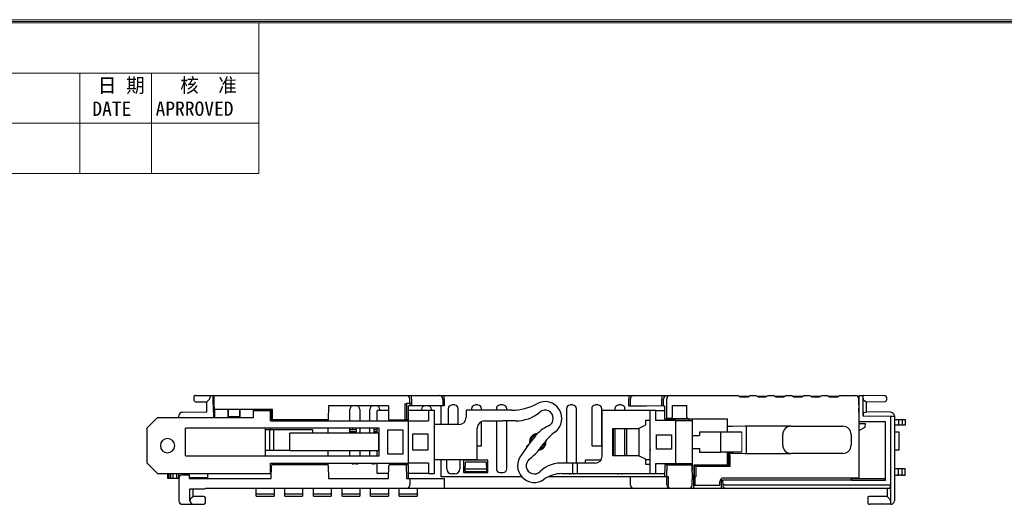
# Model space of a CAD drawing. Header units: millimetres. Extents: x 0 to 427, y 0 to 299.
# Tile 19 of 25: x 71 to 209, y 227 to 295. Entities that reach past the tile are written whole.
import ezdxf
from ezdxf.enums import TextEntityAlignment as Align

# ---------------------------------------------------------------- set-up
doc = ezdxf.new("R2010")
doc.units = ezdxf.units.MM
doc.header["$LTSCALE"] = 23.1
doc.header["$MEASUREMENT"] = 0
doc.layers.get('0').update_dxf_attribs({"lineweight": 18})
doc.layers.add('Layer0000', color=7, linetype='Continuous', lineweight=25)
doc.layers.add('细实线层', color=7, linetype='Continuous', lineweight=18)
doc.styles.add('鸿蒙CAD', font='txt')

# ---------------------------------------------------------------- blocks, each defined once
blk = doc.blocks.new('Plastic_A3')
at = {"layer": '细实线层'}
for p, q in [((229.71, 629.56), (648.26, 629.56)), ((229.93, 629.33), (648.03, 629.33)), ((230.16, 629.11), (647.81, 629.11)), ((330.16, 608.11), (330.16, 629.11)), ((230.16, 622.11), (330.16, 622.11)), ((305.16, 608.11), (305.16, 622.11)), ((315.16, 608.11), (315.16, 622.11)), ((230.16, 615.11), (330.16, 615.11)), ((230.16, 608.11), (330.16, 608.11))]:
    blk.add_line(p, q, dxfattribs=at)
at = {"layer": '细实线层', "style": '鸿蒙CAD'}
for s, p in [('DATE', (306.89, 616.13)), ('APRROVED', (315.73, 616.14))]:
    blk.add_text(s, height=2, dxfattribs=at).set_placement(p)
at = {"layer": '细实线层', "char_height": 2, "attachment_point": 7, "style": '鸿蒙CAD'}
for s, insert, width in [('日 期', (307.65, 619.17), 8.6607), ('核  准', (319.16, 619.18), 11.9152)]:
    blk.add_mtext(s, dxfattribs=dict(at, insert=insert, width=width))
at = {"layer": '细实线层', "style": '鸿蒙CAD'}
for tag, p in [('V1.0', (231.67, 610.16)), ('XXXN', (538.26, 343))]:
    blk.add_attdef(tag, p, '', height=2.5, dxfattribs=at)
for tag, height, p in [('XXXE', 2.5, (540.24, 365.07)), ('XXXC', 2.5, (573.27, 365.07)), ('XXXA', 2.5, (624.03, 365.07)), ('XXXG', 2.5, (497.76, 358.07)), ('XXXD', 2.5, (573.27, 358.07)), ('XXXB', 2.5, (624.03, 358.07)), ('mm', 2.5, (540.24, 358.07)), ('XXXK', 2, (514.01, 357.04)), ('XXXM', 2.5, (501.13, 341.19))]:
    blk.add_attdef(tag, text='', height=height, dxfattribs=at).set_placement(p, align=Align.CENTER)
blk.add_attdef('XXXJ', text='', height=2.5, dxfattribs=at).set_placement((503.31, 352.09), align=Align.MIDDLE_RIGHT)

msp = doc.modelspace()

# ---------------------------------------------------------------- linework, layer by layer
msp.add_line((172.283, 237.504), (172.283, 234.704))
at = {"layer": 'Layer0000', "color": 7, "linetype": 'Continuous', "lineweight": 25}
for p, q in [((95.688, 242.39), (95.688, 241.945)), ((95.884, 242.59), (95.872, 242.589)), ((95.934, 242.59), (95.884, 242.59)), ((95.934, 242.59), (97.486, 242.617)), ((97.488, 242.617), (97.598, 242.617)), ((97.598, 242.617), (98.021, 242.617)), ((97.942, 242.418), (97.941, 242.349)), ((98.021, 242.617), (98.4, 242.617)), ((98.409, 240.317), (98.398, 242.417)), ((98.4, 242.617), (98.488, 242.617)), ((98.488, 242.62), (99.055, 242.62)), ((98.488, 242.617), (98.504, 239.554)), ((99.055, 242.617), (124.939, 242.617)), ((124.939, 242.617), (125.384, 242.617)), ((125.384, 242.617), (126.084, 242.617)), ((126.084, 242.617), (129.988, 242.617)), ((126.084, 242.12), (126.084, 242.617)), ((129.988, 242.617), (130.488, 242.617)), ((129.996, 242.617), (129.988, 242.617)), ((130.488, 242.617), (130.688, 242.617)), ((130.688, 242.617), (156.488, 242.617)), ((130.688, 242.117), (130.688, 242.617)), ((156.488, 242.617), (157.188, 242.617)), ((156.488, 242.617), (156.488, 242.117)), ((157.188, 242.617), (161.091, 242.617)), ((161.091, 242.617), (161.791, 242.617)), ((161.091, 242.617), (161.091, 242.117)), ((161.791, 242.617), (161.818, 242.617)), ((161.818, 242.617), (162.233, 242.617)), ((162.233, 242.617), (171.738, 242.617)), ((171.738, 242.617), (172.038, 242.417)), ((173.217, 242.47), (171.958, 242.47)), ((172.038, 242.417), (173.138, 242.417)), ((173.138, 242.417), (173.438, 242.617)), ((173.438, 242.617), (174.238, 242.617)), ((174.238, 242.617), (174.538, 242.417)), ((175.717, 242.47), (174.458, 242.47)), ((174.538, 242.417), (175.638, 242.417)), ((175.638, 242.417), (175.938, 242.617)), ((175.938, 242.617), (176.738, 242.617)), ((176.738, 242.617), (177.038, 242.417)), ((178.213, 242.47), (176.962, 242.47)), ((177.038, 242.417), (178.138, 242.417)), ((178.138, 242.417), (178.438, 242.617)), ((178.438, 242.617), (179.238, 242.617)), ((179.238, 242.617), (179.538, 242.417)), ((180.713, 242.47), (179.462, 242.47)), ((179.538, 242.417), (180.638, 242.417)), ((180.638, 242.417), (180.938, 242.617)), ((180.938, 242.617), (181.738, 242.617)), ((181.738, 242.617), (182.038, 242.417)), ((183.213, 242.47), (181.962, 242.47)), ((182.038, 242.417), (183.138, 242.417)), ((183.138, 242.417), (183.438, 242.617)), ((183.438, 242.617), (184.238, 242.617)), ((184.238, 242.617), (184.538, 242.417)), ((185.713, 242.47), (184.458, 242.47)), ((184.538, 242.417), (185.638, 242.417)), ((185.638, 242.417), (185.938, 242.617)), ((185.938, 242.617), (188.14, 242.617)), ((188.687, 242.47), (188.497, 242.47)), ((188.668, 238.902), (188.688, 242.617)), ((188.688, 242.617), (189.238, 242.617)), ((189.209, 242.53), (189.237, 242.531)), ((189.237, 242.531), (189.238, 242.617)), ((192.244, 242.565), (189.238, 242.617)), ((189.238, 242.199), (189.238, 242.33)), ((192.244, 242.565), (192.291, 242.564)), ((192.488, 242.364), (192.488, 241.963)), ((95.92, 241.745), (97.488, 241.717)), ((97.488, 241.755), (97.53, 241.759)), ((97.488, 240.317), (97.488, 241.755)), ((97.895, 242.124), (97.53, 241.759)), ((114.488, 241.167), (114.477, 239.217)), ((122.891, 241.167), (114.488, 241.167)), ((122.891, 241.167), (122.901, 239.217)), ((125.199, 239.217), (125.21, 241.467)), ((125.408, 241.467), (125.398, 239.217)), ((125.884, 241.467), (125.408, 241.467)), ((125.689, 239.217), (125.7, 241.167)), ((125.883, 241.167), (125.7, 241.167)), ((125.886, 241.167), (125.883, 241.167)), ((125.888, 241.467), (125.884, 242.12)), ((125.888, 241.467), (125.884, 241.467)), ((125.888, 241.467), (125.886, 241.167)), ((126.086, 241.167), (125.886, 241.167)), ((126.088, 241.467), (125.888, 241.467)), ((126.084, 242.12), (126.088, 241.467)), ((126.088, 241.467), (126.086, 241.167)), ((130.182, 241.167), (126.086, 241.167)), ((130.288, 241.167), (130.182, 241.167)), ((130.238, 238.554), (130.238, 241.167)), ((130.488, 241.167), (130.288, 241.167)), ((130.488, 242.117), (130.488, 241.167)), ((130.688, 241.167), (130.488, 241.167)), ((130.688, 242.117), (130.688, 241.167)), ((131.738, 241.317), (131.738, 241.267)), ((132.138, 241.317), (131.738, 241.317)), ((132.138, 241.267), (132.138, 241.317)), ((134.988, 241.317), (134.988, 241.267)), ((135.388, 241.317), (134.988, 241.317)), ((135.388, 241.267), (135.388, 241.317)), ((138.463, 241.317), (138.463, 241.267)), ((138.913, 241.317), (138.463, 241.317)), ((138.913, 241.267), (138.913, 241.317)), ((148.263, 241.317), (148.263, 241.267)), ((148.663, 241.317), (148.263, 241.317)), ((148.663, 241.267), (148.663, 241.317)), ((151.788, 241.317), (151.788, 241.267)), ((152.188, 241.317), (151.788, 241.317)), ((152.188, 241.267), (152.188, 241.317)), ((155.038, 241.317), (155.038, 241.267)), ((155.438, 241.317), (155.038, 241.317)), ((155.438, 241.267), (155.438, 241.317)), ((156.488, 241.125), (156.488, 242.117)), ((156.688, 241.126), (156.488, 241.125)), ((156.688, 241.126), (156.688, 242.117)), ((156.888, 241.126), (156.688, 241.126)), ((158.938, 241.133), (156.888, 241.126)), ((161.091, 241.141), (158.938, 241.133)), ((161.091, 241.141), (161.091, 242.117)), ((161.291, 241.142), (161.091, 241.141)), ((161.291, 241.142), (161.318, 241.142)), ((161.318, 241.142), (161.318, 242.117)), ((161.318, 241.142), (161.462, 241.142)), ((161.462, 241.142), (161.462, 239.347)), ((161.767, 239.394), (161.767, 242.117)), ((162.557, 241.195), (164.566, 241.195)), ((162.557, 241.195), (162.557, 239.593)), ((164.566, 239.593), (164.566, 241.195)), ((188.644, 241.317), (188.627, 231.092)), ((188.644, 241.317), (188.64, 242.119)), ((188.645, 241.237), (188.644, 241.32)), ((189.238, 239.743), (189.238, 242.199)), ((189.273, 241.993), (189.645, 241.745)), ((189.645, 241.745), (189.65, 241.716)), ((189.65, 241.716), (192.242, 241.762)), ((189.688, 240.317), (189.688, 241.717)), ((90.6, 239.554), (89.1, 238.054)), ((90.6, 239.554), (104, 239.554)), ((93.588, 239.758), (93.588, 239.761)), ((93.588, 239.554), (93.588, 239.758)), ((94.079, 240.258), (97.488, 240.317)), ((98.409, 240.317), (98.48, 240.317)), ((98.484, 239.554), (98.48, 240.317)), ((98.553, 239.619), (98.523, 239.619)), ((100.403, 240.667), (98.548, 240.667)), ((98.548, 240.667), (98.554, 239.554)), ((102.174, 240.667), (100.403, 240.667)), ((100.474, 239.554), (100.474, 240.667)), ((100.488, 240.667), (100.488, 239.554)), ((102.089, 239.616), (100.488, 239.616)), ((102.089, 239.554), (102.088, 240.667)), ((102.103, 240.667), (102.103, 239.554)), ((106.688, 240.667), (102.174, 240.667)), ((104, 239.554), (104, 240.504)), ((104, 240.504), (106.4, 240.504)), ((106.4, 240.504), (106.488, 240.504)), ((106.4, 239.054), (106.4, 240.504)), ((106.488, 239.417), (106.488, 240.667)), ((106.688, 239.217), (106.688, 240.667)), ((117.487, 239.054), (117.487, 240.667)), ((118.888, 240.667), (118.889, 239.054)), ((120.287, 239.054), (120.287, 240.667)), ((121.3, 239.054), (121.3, 240.504)), ((122.894, 240.504), (121.3, 240.504)), ((121.688, 240.667), (121.688, 240.504)), ((128.5, 240.504), (125.696, 240.504)), ((127.488, 240.504), (127.488, 240.667)), ((129.3, 240.504), (128.5, 240.504)), ((128.5, 240.504), (128.5, 239.054)), ((128.888, 240.667), (128.888, 240.504)), ((129.3, 231.704), (129.3, 240.504)), ((131.238, 240.767), (131.238, 238.554)), ((132.638, 238.554), (132.638, 240.767)), ((138.8, 240.554), (133.75, 240.554)), ((133.75, 240.554), (133.75, 239.554)), ((134.488, 240.767), (134.488, 240.554)), ((135.888, 240.554), (135.888, 240.767)), ((137.963, 240.767), (137.963, 240.554)), ((139.4, 240.554), (138.8, 240.554)), ((140.12, 240.554), (139.4, 240.554)), ((139.413, 240.554), (139.413, 240.767)), ((147.763, 240.767), (147.763, 233.154)), ((149.163, 233.154), (149.163, 240.767)), ((151.288, 240.767), (151.288, 235.567)), ((152.688, 235.567), (152.688, 240.767)), ((152.75, 234.154), (152.75, 240.504)), ((159.45, 240.504), (152.75, 240.504)), ((154.538, 240.767), (154.538, 240.504)), ((155.938, 240.504), (155.938, 240.767)), ((159.45, 231.704), (159.45, 240.504)), ((160.25, 240.504), (159.45, 240.504)), ((160.25, 239.104), (160.25, 240.504)), ((160.25, 240.504), (161.462, 240.504)), ((188.653, 239.609), (188.641, 239.609)), ((188.653, 239.609), (188.647, 240.817)), ((188.678, 240.72), (188.648, 240.72)), ((188.654, 239.42), (188.653, 239.609)), ((193.088, 239.679), (189.238, 239.743)), ((189.311, 240.242), (189.645, 240.275)), ((189.645, 240.275), (189.688, 240.317)), ((193.096, 240.258), (189.688, 240.317)), ((193.088, 239.176), (193.088, 239.679)), ((193.588, 239.679), (193.088, 239.679)), ((193.588, 239.757), (193.588, 239.679)), ((193.588, 239.679), (193.588, 227.917)), ((106.4, 239.054), (125.7, 239.054)), ((114.477, 239.217), (106.688, 239.217)), ((113.1, 239.217), (113.1, 239.054)), ((114.477, 239.054), (114.477, 239.217)), ((122.901, 239.217), (125.199, 239.217)), ((125.398, 239.217), (125.199, 239.217)), ((125.689, 239.217), (125.398, 239.217)), ((125.7, 239.054), (128.5, 239.054)), ((125.7, 233.154), (125.7, 239.054)), ((132.75, 238.554), (129.3, 238.554)), ((135.888, 235.567), (135.888, 238.966)), ((136.3, 239.054), (138.8, 239.054)), ((137.963, 239.054), (137.963, 232.367)), ((139.4, 239.054), (138.8, 239.054)), ((140.643, 239.054), (139.4, 239.054)), ((139.413, 232.367), (139.413, 239.054)), ((157.85, 238.004), (158.85, 238.504)), ((158.85, 238.504), (158.85, 239.154)), ((158.85, 239.154), (159.45, 239.154)), ((163.05, 239.104), (160.25, 239.104)), ((161.462, 239.347), (161.765, 239.393)), ((161.462, 239.347), (165.338, 239.347)), ((161.765, 239.393), (161.767, 239.394)), ((162.357, 239.393), (161.765, 239.393)), ((162.389, 239.361), (162.357, 239.393)), ((164.734, 239.361), (162.389, 239.361)), ((163.05, 233.104), (163.05, 239.104)), ((163.05, 239.104), (165.35, 239.104)), ((164.766, 239.393), (164.734, 239.361)), ((164.85, 239.347), (164.85, 239.104)), ((165.338, 239.37), (170.288, 239.37)), ((165.338, 239.347), (165.338, 239.37)), ((165.35, 239.37), (165.35, 239.104)), ((165.35, 239.104), (165.35, 233.104)), ((170.288, 237.504), (170.288, 239.37)), ((170.988, 238.294), (170.288, 238.294)), ((172.729, 238.325), (170.988, 238.294)), ((172.87, 238.326), (172.729, 238.325)), ((178.44, 238.326), (172.87, 238.326)), ((172.87, 238.326), (172.87, 234.508)), ((179.147, 238.317), (179.141, 238.322)), ((179.147, 238.317), (186.388, 238.317)), ((188.638, 237.718), (189.533, 238.165)), ((189.538, 238.668), (188.64, 238.668)), ((188.654, 239.42), (188.641, 239.42)), ((188.759, 238.91), (188.668, 238.902)), ((188.668, 238.82), (188.668, 238.902)), ((192.368, 238.91), (188.759, 238.91)), ((189.533, 238.165), (189.538, 238.668)), ((192.368, 230.717), (192.368, 238.91)), ((193.088, 227.612), (193.088, 239.176)), ((193.588, 239.266), (193.688, 239.265)), ((193.688, 238.443), (193.588, 238.441)), ((193.888, 238.447), (193.688, 238.443)), ((193.888, 239.264), (193.888, 239.266)), ((193.888, 239.266), (193.988, 239.265)), ((193.988, 238.448), (193.888, 238.447)), ((193.888, 238.447), (193.888, 238.443)), ((194.188, 238.452), (193.988, 238.448)), ((194.188, 239.265), (194.188, 239.266)), ((194.188, 239.266), (194.488, 239.264)), ((194.188, 239.265), (194.188, 238.452)), ((194.488, 238.457), (194.188, 238.452)), ((194.188, 238.452), (194.188, 238.448)), ((194.688, 238.461), (194.488, 238.457)), ((194.688, 239.263), (194.688, 239.265)), ((194.688, 239.265), (195.088, 239.261)), ((194.688, 239.263), (194.688, 238.461)), ((195.088, 238.468), (194.688, 238.461)), ((194.688, 238.461), (194.688, 238.457)), ((195.088, 239.261), (195.088, 239.277)), ((195.088, 239.261), (195.088, 238.468)), ((89.1, 238.054), (89.1, 233.204)), ((121.6, 238.054), (94.5, 238.054)), ((94.5, 234.204), (94.5, 238.054)), ((105.7, 234.204), (105.7, 238.054)), ((105.7, 237.867), (106.451, 237.867)), ((106.314, 234.919), (106.314, 237.865)), ((106.454, 237.867), (106.554, 237.867)), ((106.554, 237.867), (106.674, 237.867)), ((106.674, 237.867), (112.287, 237.867)), ((106.674, 237.867), (106.804, 237.866)), ((106.804, 237.866), (106.804, 234.918)), ((109.1, 234.904), (109.1, 237.354)), ((121.502, 237.354), (109.1, 237.354)), ((112.287, 237.867), (112.287, 237.354)), ((114.468, 237.354), (114.471, 238.054)), ((117.486, 237.354), (117.486, 238.054)), ((117.888, 237.817), (117.486, 237.817)), ((117.486, 237.568), (118.388, 237.568)), ((117.888, 237.817), (117.888, 238.054)), ((118.388, 237.817), (117.888, 237.817)), ((118.388, 237.817), (118.388, 238.054)), ((118.388, 237.817), (118.388, 237.568)), ((118.388, 237.568), (118.388, 237.354)), ((118.889, 238.054), (118.889, 237.354)), ((120.286, 237.354), (120.286, 238.054)), ((120.888, 237.817), (120.888, 238.054)), ((120.888, 237.568), (120.888, 237.817)), ((121.3, 237.817), (120.888, 237.817)), ((120.888, 237.354), (120.888, 237.568)), ((120.888, 237.568), (121.3, 237.568)), ((121.3, 237.354), (121.3, 238.054)), ((121.502, 237.354), (121.502, 234.904)), ((121.6, 234.204), (121.6, 238.054)), ((122.8, 234.404), (122.8, 237.804)), ((122.8, 237.804), (124.9, 237.804)), ((124.9, 237.804), (124.9, 234.404)), ((126.3, 237.254), (128.4, 237.254)), ((126.3, 234.954), (126.3, 237.254)), ((128.4, 237.254), (128.4, 234.954)), ((135.3, 233.654), (135.3, 238.054)), ((143.277, 236.805), (142.486, 235.802)), ((143.44, 237.124), (143.493, 237.07)), ((145.324, 236.766), (145.065, 236.507)), ((145.324, 236.766), (145.303, 236.77)), ((145.317, 236.783), (145.324, 236.766)), ((154.25, 238.004), (157.85, 238.004)), ((154.25, 234.204), (154.25, 238.004)), ((154.317, 234.204), (154.314, 238.004)), ((154.538, 238.004), (154.538, 234.204)), ((155.938, 234.204), (155.938, 238.004)), ((156.161, 238.004), (156.159, 234.204)), ((157.906, 234.176), (157.926, 238.043)), ((160.35, 237.104), (162.45, 237.104)), ((160.35, 235.104), (160.35, 237.104)), ((162.45, 237.104), (162.45, 235.104)), ((165.35, 237.004), (166.35, 237.004)), ((169.346, 237.504), (166.35, 237.504)), ((166.35, 237.504), (166.35, 237.004)), ((169.346, 234.704), (169.346, 237.504)), ((172.283, 237.504), (169.346, 237.504)), ((177.997, 235.667), (177.997, 237.167)), ((187.538, 237.167), (187.538, 235.667)), ((194.25, 234.971), (194.25, 237.471)), ((135.3, 235.567), (135.888, 235.567)), ((142.486, 235.802), (141.493, 234.333)), ((142.159, 235.468), (142.473, 235.784)), ((142.159, 235.468), (142.249, 235.451)), ((142.786, 236.363), (142.734, 236.416)), ((144.746, 235.817), (144.718, 235.846)), ((151.288, 235.567), (152.688, 235.567)), ((152.688, 235.567), (152.75, 235.505)), ((94.5, 234.204), (121.6, 234.204)), ((106.395, 234.918), (105.7, 234.918)), ((106.395, 234.918), (106.314, 234.919)), ((106.455, 234.917), (106.395, 234.918)), ((106.554, 234.917), (106.455, 234.917)), ((106.725, 234.918), (106.554, 234.917)), ((109.1, 234.918), (106.725, 234.918)), ((106.804, 234.918), (106.725, 234.918)), ((109.1, 234.942), (106.804, 234.918)), ((121.502, 234.904), (109.1, 234.904)), ((114.451, 234.204), (114.455, 234.904)), ((117.484, 234.204), (117.485, 234.904)), ((118.891, 234.904), (118.891, 234.204)), ((120.284, 234.204), (120.285, 234.904)), ((121.3, 234.204), (121.3, 234.904)), ((124.9, 234.404), (122.8, 234.404)), ((128.4, 234.954), (126.3, 234.954)), ((144.02, 235.13), (144.039, 235.111)), ((157.85, 234.204), (154.25, 234.204)), ((158.85, 233.704), (157.85, 234.204)), ((159.447, 235.117), (159.448, 234.918)), ((162.45, 235.104), (160.35, 235.104)), ((165.35, 235.204), (166.35, 235.204)), ((166.35, 235.204), (166.35, 234.704)), ((166.35, 234.704), (169.346, 234.704)), ((172.283, 234.704), (169.346, 234.704)), ((170.288, 233.017), (170.288, 234.704)), ((170.365, 234.704), (170.365, 234.343)), ((170.365, 234.343), (170.413, 234.294)), ((170.413, 234.294), (170.613, 234.294)), ((170.413, 234.294), (170.413, 232.891)), ((170.564, 234.704), (170.564, 234.54)), ((170.566, 234.54), (170.988, 234.54)), ((170.613, 234.494), (170.568, 234.54)), ((170.613, 234.294), (170.613, 234.494)), ((170.613, 234.294), (170.613, 232.691)), ((170.988, 234.704), (170.988, 234.54)), ((170.988, 234.54), (172.729, 234.509)), ((172.87, 234.508), (178.44, 234.508)), ((179.147, 234.517), (179.141, 234.512)), ((186.388, 234.517), (179.147, 234.517)), ((89.1, 233.204), (90.6, 231.704)), ((106.4, 233.154), (125.7, 233.154)), ((106.4, 231.704), (106.4, 233.154)), ((106.488, 231.017), (106.518, 232.77)), ((106.718, 232.967), (114.257, 232.967)), ((113.1, 232.967), (113.1, 233.154)), ((114.444, 232.838), (114.446, 233.154)), ((114.457, 232.77), (114.488, 231.017)), ((118.617, 233.117), (117.758, 233.117)), ((118.388, 233.064), (117.988, 233.064)), ((121.3, 233.117), (120.558, 233.117)), ((121.188, 233.064), (120.788, 233.064)), ((121.3, 231.704), (121.3, 233.154)), ((122.888, 231.017), (122.918, 232.77)), ((123.118, 232.967), (125.353, 232.967)), ((125.353, 232.967), (125.641, 232.967)), ((125.353, 232.967), (125.388, 231.017)), ((125.702, 231.017), (125.667, 232.771)), ((128.5, 233.154), (125.7, 233.154)), ((128.5, 233.154), (128.5, 231.704)), ((129.3, 233.654), (135.3, 233.654)), ((130.238, 231.267), (130.238, 233.654)), ((131.018, 232.367), (131.017, 233.654)), ((132.858, 233.654), (132.857, 232.367)), ((136.788, 233.567), (133.388, 233.567)), ((133.388, 233.567), (133.388, 231.867)), ((133.611, 232.317), (133.629, 233.317)), ((136.544, 233.317), (133.629, 233.317)), ((136.544, 233.317), (136.561, 232.317)), ((136.544, 233.317), (136.547, 233.317)), ((136.788, 231.867), (136.788, 233.567)), ((148.65, 233.154), (147.406, 233.154)), ((148.65, 231.704), (148.65, 233.154)), ((149.25, 233.154), (148.65, 233.154)), ((151.75, 233.154), (149.25, 233.154)), ((149.25, 233.154), (149.25, 231.704)), ((152.559, 233.567), (150.388, 233.567)), ((150.388, 233.567), (150.388, 233.154)), ((152.547, 233.567), (152.546, 233.55)), ((158.85, 232.954), (158.85, 233.704)), ((159.45, 233.618), (158.85, 233.618)), ((159.45, 232.954), (158.85, 232.954)), ((160.25, 233.104), (163.05, 233.104)), ((160.25, 231.704), (160.25, 233.104)), ((161.49, 232.72), (161.462, 231.317)), ((161.816, 232.917), (161.516, 232.917)), ((161.788, 231.317), (161.816, 232.917)), ((161.816, 232.917), (165.301, 232.917)), ((163.05, 233.104), (165.35, 233.104)), ((164.85, 233.104), (164.85, 232.917)), ((165.301, 232.917), (165.338, 230.817)), ((165.301, 232.917), (165.304, 232.917)), ((165.35, 233.104), (165.35, 232.204)), ((165.618, 231.567), (165.618, 232.937)), ((165.618, 232.937), (170.368, 232.937)), ((165.618, 232.937), (165.663, 232.891)), ((165.663, 232.891), (165.863, 232.691)), ((170.413, 232.891), (165.663, 232.891)), ((165.663, 231.267), (165.663, 232.891)), ((170.613, 232.691), (165.863, 232.691)), ((165.863, 232.691), (165.863, 231.267)), ((170.288, 233.017), (170.368, 232.937)), ((170.413, 232.891), (170.368, 232.937)), ((170.613, 232.691), (170.413, 232.891)), ((90.6, 231.704), (106.4, 231.704)), ((92.045, 231.029), (92.045, 231.704)), ((92.236, 231.028), (92.236, 231.704)), ((92.436, 231.704), (92.436, 231.026)), ((92.788, 231.025), (92.788, 231.704)), ((93.288, 231.022), (93.288, 231.704)), ((93.588, 231.017), (93.588, 231.704)), ((94.088, 231.517), (95.04, 231.517)), ((95.04, 231.704), (95.04, 231.011)), ((97.567, 231.704), (97.567, 231.091)), ((106.5, 231.704), (106.4, 231.704)), ((122.9, 231.704), (121.3, 231.704)), ((128.5, 231.704), (125.688, 231.704)), ((128.5, 231.704), (129.3, 231.704)), ((141.498, 231.267), (130.238, 231.267)), ((132.138, 231.648), (131.738, 231.648)), ((133.388, 231.867), (136.788, 231.867)), ((133.606, 232.017), (133.611, 232.317)), ((133.606, 232.017), (136.567, 232.017)), ((136.561, 232.317), (133.611, 232.317)), ((136.561, 232.317), (136.567, 232.017)), ((138.463, 231.867), (138.913, 231.867)), ((156.689, 231.267), (145.254, 231.267)), ((147.098, 231.704), (148.65, 231.704)), ((148.263, 231.704), (148.263, 231.648)), ((148.663, 231.648), (148.263, 231.648)), ((148.65, 231.704), (149.25, 231.704)), ((148.663, 231.704), (148.663, 231.648)), ((149.25, 231.704), (159.45, 231.704)), ((155.038, 231.704), (155.038, 231.648)), ((155.438, 231.648), (155.038, 231.648)), ((155.438, 231.704), (155.438, 231.648)), ((156.688, 231.317), (156.888, 231.317)), ((156.709, 230.108), (156.688, 231.317)), ((156.888, 231.317), (161.288, 231.317)), ((159.45, 231.704), (160.25, 231.704)), ((160.25, 231.704), (161.47, 231.704)), ((161.288, 231.317), (161.462, 231.317)), ((161.462, 231.317), (161.767, 231.317)), ((161.767, 231.317), (161.788, 231.317)), ((161.788, 230.112), (161.767, 231.317)), ((161.788, 231.317), (161.965, 231.317)), ((161.965, 231.317), (161.986, 230.112)), ((165.314, 232.169), (165.35, 232.204)), ((165.538, 231.267), (165.33, 231.267)), ((165.538, 231.267), (165.538, 231.567)), ((165.618, 231.567), (165.538, 231.567)), ((165.738, 231.267), (165.538, 231.267)), ((165.538, 231.267), (165.548, 230.067)), ((165.748, 230.067), (165.738, 231.267)), ((165.863, 231.267), (165.738, 231.267)), ((193.588, 232.419), (193.688, 232.417)), ((193.688, 231.465), (193.588, 231.464)), ((193.688, 232.417), (193.888, 232.414)), ((193.888, 232.414), (193.988, 232.412)), ((193.988, 231.473), (193.888, 231.471)), ((193.888, 231.47), (193.888, 231.465)), ((193.988, 232.412), (194.188, 232.408)), ((194.188, 232.408), (194.488, 232.403)), ((194.188, 231.478), (194.188, 232.408)), ((194.488, 231.485), (194.188, 231.479)), ((194.188, 231.478), (194.188, 231.473)), ((194.488, 232.403), (194.688, 232.4)), ((194.688, 232.4), (194.888, 232.396)), ((194.688, 231.489), (194.688, 232.4)), ((194.888, 231.494), (194.688, 231.491)), ((194.688, 231.489), (194.688, 231.485)), ((194.888, 232.396), (195.088, 232.393)), ((195.088, 231.499), (195.088, 232.393)), ((195.088, 231.499), (195.088, 231.494)), ((92.088, 231.028), (92.045, 231.029)), ((92.236, 231.028), (92.088, 231.028)), ((92.288, 231.027), (92.236, 231.028)), ((92.436, 231.026), (92.288, 231.027)), ((92.788, 231.025), (92.436, 231.026)), ((92.936, 231.024), (92.788, 231.025)), ((93.288, 231.022), (92.936, 231.024)), ((93.488, 231.021), (93.288, 231.022)), ((93.588, 231.02), (93.488, 231.021)), ((93.588, 231.017), (93.588, 227.917)), ((97.567, 231.091), (95.04, 231.091)), ((95.04, 231.011), (99.488, 231.011)), ((99.488, 231.011), (106.488, 231.017)), ((114.488, 231.017), (122.888, 231.017)), ((125.388, 231.017), (125.702, 231.017)), ((125.702, 231.017), (125.888, 231.017)), ((125.888, 231.017), (125.872, 230.108)), ((125.888, 231.017), (130.488, 231.017)), ((130.488, 231.017), (130.686, 231.017)), ((130.686, 231.017), (130.671, 230.109)), ((130.671, 230.109), (130.671, 229.617)), ((165.325, 230.112), (165.338, 230.817)), ((165.538, 230.817), (165.542, 230.817)), ((165.538, 230.817), (165.538, 230.109)), ((165.538, 230.109), (165.538, 229.617)), ((165.548, 230.109), (165.538, 230.109)), ((165.548, 230.067), (165.748, 230.067)), ((165.748, 230.067), (169.179, 230.067)), ((169.179, 230.067), (169.183, 230.596)), ((169.388, 230.817), (169.588, 230.817)), ((169.388, 230.817), (169.388, 230.109)), ((169.388, 230.109), (169.388, 229.617)), ((169.588, 230.817), (169.788, 230.817)), ((169.588, 230.817), (169.6, 230.117)), ((169.788, 230.117), (169.6, 230.117)), ((169.683, 231.092), (188.427, 231.092)), ((169.788, 230.817), (187.594, 230.817)), ((169.788, 230.117), (187.621, 230.117)), ((187.594, 230.817), (187.61, 230.817)), ((187.594, 230.817), (187.594, 230.717)), ((187.594, 230.717), (187.61, 230.799)), ((192.368, 230.717), (187.594, 230.717)), ((187.61, 230.863), (187.61, 231.092)), ((187.61, 230.863), (187.688, 231.02)), ((187.61, 230.817), (187.61, 230.863)), ((187.61, 230.799), (187.61, 230.817)), ((187.621, 230.117), (193.038, 230.117)), ((187.688, 231.092), (187.688, 231.02)), ((187.688, 231.02), (192.088, 231.02)), ((188.427, 231.092), (188.627, 231.092)), ((192.099, 231.015), (192.32, 230.863)), ((192.32, 230.863), (192.32, 230.799)), ((192.32, 230.799), (192.368, 230.717)), ((193.038, 230.117), (193.038, 227.89)), ((95.138, 227.917), (95.138, 229.567)), ((95.138, 229.567), (97.176, 229.567)), ((95.501, 228.43), (95.588, 228.52)), ((95.588, 228.52), (95.588, 229.567)), ((97.088, 228.52), (95.588, 228.52)), ((99.51, 229.617), (97.287, 229.617)), ((124.927, 229.617), (99.51, 229.617)), ((104.388, 228.844), (104.388, 229.617)), ((104.388, 228.563), (104.388, 228.844)), ((106.888, 228.844), (104.388, 228.844)), ((104.388, 228.563), (106.888, 228.563)), ((106.888, 229.617), (106.888, 228.844)), ((106.888, 228.844), (106.888, 228.563)), ((108.388, 228.844), (108.388, 229.617)), ((108.388, 228.563), (108.388, 228.844)), ((110.888, 228.844), (108.388, 228.844)), ((108.388, 228.563), (110.888, 228.563)), ((110.888, 229.617), (110.888, 228.844)), ((110.888, 228.844), (110.888, 228.563)), ((112.388, 228.844), (112.388, 229.617)), ((112.388, 228.563), (112.388, 228.844)), ((114.888, 228.844), (112.388, 228.844)), ((112.388, 228.563), (114.888, 228.563)), ((114.888, 229.617), (114.888, 228.844)), ((114.888, 228.844), (114.888, 228.563)), ((116.388, 228.844), (116.388, 229.617)), ((116.388, 228.563), (116.388, 228.844)), ((118.888, 228.844), (116.388, 228.844)), ((116.388, 228.563), (118.888, 228.563)), ((118.888, 229.617), (118.888, 228.844)), ((118.888, 228.844), (118.888, 228.563)), ((120.388, 228.844), (120.388, 229.617)), ((120.388, 228.563), (120.388, 228.844)), ((122.888, 228.844), (120.388, 228.844)), ((120.388, 228.563), (122.888, 228.563)), ((122.888, 229.617), (122.888, 228.844)), ((122.888, 228.844), (122.888, 228.563)), ((124.388, 228.844), (124.388, 229.617)), ((124.388, 228.563), (124.388, 228.844)), ((126.888, 228.844), (124.388, 228.844)), ((124.388, 228.563), (126.888, 228.563)), ((125.363, 229.617), (124.936, 229.617)), ((125.372, 229.617), (125.363, 229.617)), ((129.972, 229.617), (125.382, 229.617)), ((126.888, 229.617), (126.888, 228.844)), ((126.888, 228.844), (126.888, 228.563)), ((130.671, 229.617), (129.982, 229.617)), ((156.51, 229.617), (130.671, 229.617)), ((157.198, 229.617), (156.51, 229.617)), ((161.798, 229.617), (157.209, 229.617)), ((162.254, 229.617), (161.809, 229.617)), ((164.825, 229.617), (162.254, 229.617)), ((165.538, 229.617), (164.842, 229.617)), ((169.388, 229.617), (165.538, 229.617)), ((170.08, 229.617), (169.388, 229.617)), ((170.585, 229.617), (170.1, 229.617)), ((187.665, 229.617), (170.585, 229.617)), ((189.891, 229.616), (187.665, 229.617)), ((192.964, 229.617), (189.891, 229.616)), ((192.585, 228.52), (190.088, 228.52)), ((190.088, 228.52), (190.088, 228.52)), ((192.585, 229.617), (192.585, 228.52)), ((192.674, 228.43), (192.585, 228.52)), ((94.088, 227.417), (95.381, 227.417)), ((95.138, 227.916), (95.138, 227.901)), ((95.501, 228.43), (95.18, 228.109)), ((95.381, 227.417), (97, 227.417)), ((97, 227.417), (97.088, 227.42)), ((97.088, 227.42), (97.094, 227.42)), ((97.288, 227.62), (97.288, 228.32)), ((189.888, 228.32), (189.888, 227.62)), ((190.088, 227.42), (190.175, 227.417)), ((193.088, 227.417), (190.175, 227.417)), ((193.003, 228.101), (192.674, 228.43)), ((193.038, 227.89), (193.038, 227.617)), ((193.088, 227.517), (193.088, 227.612)), ((193.088, 227.42), (193.088, 227.517)), ((193.088, 227.417), (193.088, 227.42))]:
    msp.add_line(p, q, dxfattribs=at)
for centre, radius, start, end in [((95.888, 242.39), 0.2, 94.44752, 179.99992), ((97.529, 242.308), 0.41, 333.38903, 5.21441), ((98.112, 242.467), 0.175, 121.46482, 194.24176), ((101.264, 242.482), 2.867, 177.30044, 181.29871), ((125.384, 242.117), 0.5, 0.29992, 89.99992), ((129.988, 242.117), 0.5, 0.00024, 89.02081), ((157.188, 242.117), 0.5, 90.00203, 179.9996), ((161.818, 242.117), 0.5, 90.02914, 180.02884), ((162.251, 242.133), 0.484, 92.10224, 181.95575), ((188.14, 242.117), 0.5, 0.21023, 89.99781), ((188.874, 242.38), 0.367, 352.34386, 24.11974), ((192.288, 242.364), 0.2, 359.99992, 88.99992), ((95.895, 241.951), 0.208, 181.59026, 276.78996), ((117.985, 240.67), 0.497, 92.09966, 180.31678), ((118.388, 240.667), 0.5, 0.0032, 87.74716), ((120.785, 240.67), 0.497, 92.09966, 180.31678), ((121.19, 240.67), 0.497, 359.68733, 87.8775), ((125.308, 253.584), 12.118, 269.53292, 270.47224), ((127.985, 240.67), 0.497, 90.81043, 180.31555), ((128.39, 240.67), 0.497, 359.68643, 89.17901), ((131.738, 240.767), 0.5, 90.00575, 179.9941), ((132.138, 240.767), 0.5, 0.00548, 89.99409), ((134.988, 240.767), 0.5, 90.00574, 179.9941), ((135.388, 240.767), 0.5, 0.00548, 89.99409), ((138.463, 240.767), 0.5, 90.00574, 179.9941), ((138.913, 240.767), 0.5, 0.00548, 89.99409), ((140.12, 247.815), 7.261, 270, 298.95382), ((144.772, 239.406), 2.35, 305.66867, 118.95382), ((148.263, 240.767), 0.5, 90.00574, 179.9941), ((148.663, 240.767), 0.5, 0.00548, 89.99409), ((151.788, 240.767), 0.5, 90.00574, 179.9941), ((152.188, 240.767), 0.5, 0.00548, 89.99409), ((155.038, 240.767), 0.5, 90.00574, 179.9941), ((155.438, 240.767), 0.5, 0.00548, 89.99409), ((189.615, 242.158), 0.38, 173.85557, 205.75574), ((192.274, 241.974), 0.214, 261.5327, 357.05316), ((94.088, 239.758), 0.5, 90.99992, 179.99992), ((98.503, 239.286), 0.333, 86.48899, 89.91467), ((98.323, 239.62), 0.2, 340.73841, 359.49992), ((132.75, 239.554), 1, 270, 360), ((140.643, 244.334), 5.28, 270, 309.95719), ((144.772, 239.406), 1.15, 294.72315, 129.95719), ((162.357, 239.593), 0.2, 270.0204, 359.97943), ((164.766, 239.593), 0.2, 180.0204, 269.97943), ((193.053, 239.723), 0.536, 3.63628, 85.35752), ((106.688, 239.417), 0.2, 179.99843, 269.99843), ((136.3, 238.054), 1, 90, 180), ((147.507, 233.467), 5.388, 114.72315, 141.72014), ((179.147, 237.167), 1.15, 89.99684, 180.00299), ((178.315, 140.756), 97.57, 89.51462, 89.92654), ((186.388, 237.167), 1.15, 359.99684, 90.00313), ((193.815, 248.113), 8.848, 269.17613, 270.47121), ((194.115, 248.113), 8.848, 269.17613, 270.47121), ((194.615, 248.111), 8.848, 269.17613, 270.47121), ((106.454, 232.07), 5.797, 90.03236, 91.37996), ((143.74, 236.119), 1.16, 92.06454, 188.91437), ((143.74, 236.117), 1.05, 98.85369, 182.97338), ((143.752, 236.104), 1, 104.41635, 177.93105), ((149.697, 232.544), 6.095, 125.66867, 145.83289), ((92, 235.604), 1, 90, 270), ((92, 235.604), 1, 270, 90), ((143.717, 236.11), 1.685, 202.3897, 205.76281), ((136.09, 241.78), 10.35, 308.6816, 325.83289), ((143.74, 236.119), 1.161, 276.96087, 8.48173), ((143.74, 236.117), 1.05, 283.97185, 2.33002), ((143.752, 236.104), 1, 286.2798, 0.26184), ((179.147, 235.667), 1.15, 179.99684, 270.00299), ((186.388, 235.667), 1.15, 269.99684, 0.00299), ((143.277, 232.803), 2.35, 139.37901, 306.26651), ((151.75, 234.154), 1, 270, 360), ((170.567, 234.337), 0.202, 90.65749, 178.33951), ((170.613, 234.294), 0.2, 90.02048, 179.97936), ((172.862, 243.075), 8.567, 269.11149, 270.05737), ((178.315, 331.496), 96.988, 270.07374, 270.48812), ((106.718, 232.767), 0.2, 89.99992, 178.99992), ((114.257, 232.767), 0.2, 0.99943, 89.99992), ((117.98, 233.549), 0.485, 234.41821, 270.85749), ((118.394, 233.551), 0.487, 269.27433, 305.50747), ((120.78, 233.549), 0.485, 234.4174, 270.85739), ((121.189, 233.593), 0.529, 269.82897, 282.06052), ((123.118, 232.767), 0.2, 89.99992, 179.0004), ((125.226, 232.811), 0.443, 354.81703, 20.66146), ((143.277, 232.803), 1.15, 128.6816, 314.49275), ((146.997, 229.017), 4.158, 84.34398, 134.49275), ((161.931, 232.761), 0.443, 159.3389, 185.18247), ((94.088, 231.017), 0.5, 89.99992, 179.99992), ((131.738, 232.368), 0.72, 180.05727, 269.98432), ((132.137, 232.368), 0.72, 270.01509, 359.94183), ((138.463, 232.367), 0.5, 180.00531, 269.99409), ((138.913, 232.367), 0.5, 270.00531, 359.9941), ((147.098, 227.595), 4.109, 90, 126.26652), ((148.263, 232.37), 0.722, 247.19241, 269.9499), ((148.662, 232.367), 0.719, 270.01801, 292.8584), ((155.038, 232.37), 0.722, 247.18389, 269.94996), ((155.437, 232.367), 0.719, 270.01802, 292.8637), ((193.572, 240.928), 9.463, 270.69719, 271.90841), ((193.872, 240.936), 9.463, 270.69719, 271.90841), ((194.372, 240.947), 9.463, 270.69719, 271.90841), ((194.773, 240.954), 9.461, 270.69721, 271.9085), ((125.372, 230.117), 0.5, 269.99971, 358.99994), ((157.209, 230.117), 0.5, 180.99963, 270.00203), ((162.272, 230.1), 0.483, 178.53119, 267.91856), ((164.825, 230.117), 0.5, 269.99639, 359.50032), ((169.683, 230.592), 0.5, 89.99992, 179.5004), ((170.1, 230.117), 0.5, 180.41179, 268.43984), ((97.081, 228.313), 0.207, 1.78994, 88.20989), ((97.176, 229.717), 0.15, 269.99364, 317.94365), ((190.088, 228.32), 0.2, 89.99546, 179.99999), ((94.088, 227.917), 0.5, 179.99992, 269.99992), ((95.513, 227.936), 0.376, 152.50291, 183.00674), ((95.616, 227.919), 0.479, 182.16483, 219.17738), ((97.081, 227.626), 0.207, 273.55494, 358.15288), ((190.08, 227.612), 0.193, 178.51606, 272.23611), ((192.6, 227.927), 0.439, 355.13649, 23.33625), ((193.176, 227.623), 0.139, 182.76804, 230.35871), ((193.088, 227.917), 0.5, 270.00082, 0.00082)]:
    msp.add_arc(centre, radius, start, end, dxfattribs=at)
for points, weights in [([(189.311, 240.242), (189.238, 240.234), (189.238, 239.743)], [1, 0.713247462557, 1]), ([(194.25, 237.471), (194.25, 237.471), (193.588, 237.471)], [1, 0.858668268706, 0.868082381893]), ([(194.25, 234.971), (194.25, 234.971), (193.588, 234.971)], [1, 0.858668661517, 0.868082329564]), ([(162.254, 229.617), (161.988, 229.617), (161.986, 230.112)], [1, 0.710186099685, 1]), ([(192.964, 229.617), (193.038, 229.625), (193.038, 230.117)], [1, 0.712625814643, 0.999971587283])]:
    msp.add_rational_spline(points, weights, degree=2, dxfattribs=at)
msp.add_open_spline([(95.245, 227.617), (95.333, 227.508), (95.358, 227.417), (95.381, 227.417)], degree=3, dxfattribs=at)

# ---------------------------------------------------------------- block references
at = {"layer": '细实线层'}
msp.add_blockref('Plastic_A3', (-225.393, -334.482), dxfattribs=at)

doc.saveas('drawing.dxf')
